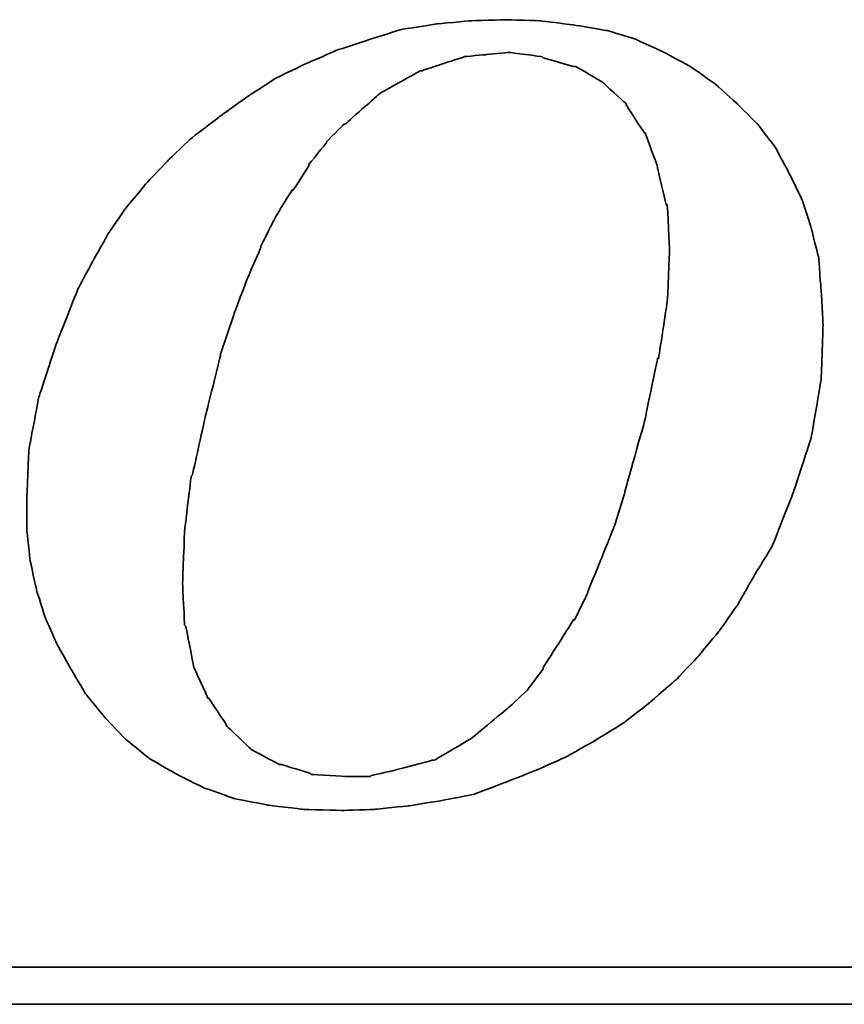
# Model space of a CAD drawing. Header units: millimetres. Extents: x 350 to 654, y 434 to 536.
# Tile 40 of 48: x 581.93 to 585.44, y 463.09 to 467.27. Entities that reach past the tile are written whole.
import ezdxf

# ---------------------------------------------------------------- set-up
doc = ezdxf.new("R2010")
doc.units = ezdxf.units.MM
doc.header["$LTSCALE"] = 0.15
doc.layers.add('DIM', color=4, linetype='CONTINUOUS')
doc.layers.add('layer 1', color=7, linetype='CONTINUOUS')

# ---------------------------------------------------------------- blocks, each defined once
blk = doc.blocks.new('TBI MOTION logo(完整正式版)')
at = {"layer": 'layer 1', "color": 22, "lineweight": 35}
for points, knots in [([(35.79625, -6.98375), (35.79625, -6.98375), (36.23125, -7.43875), (36.23125, -7.43875), (36.23125, -7.43875), (36.23125, -7.43875), (36.75625, -7.87125), (36.75625, -7.87125), (36.75625, -7.87125), (36.75625, -7.87125), (37.33125, -8.20375), (37.33125, -8.20375), (37.33125, -8.20375), (37.33125, -8.20375), (37.95625, -8.51875), (37.95625, -8.51875), (37.95625, -8.51875), (37.95625, -8.51875), (38.62625, -8.75875), (38.62625, -8.75875), (38.62625, -8.75875), (38.62625, -8.75875), (39.37125, -8.90375), (39.37125, -8.90375), (39.37125, -8.90375), (39.37125, -8.90375), (40.14125, -8.99875), (40.14125, -8.99875), (40.14125, -8.99875), (40.14125, -8.99875), (41.02625, -9.02375), (41.02625, -9.02375), (41.02625, -9.02375), (41.02625, -9.02375), (41.74625, -8.99875), (41.74625, -8.99875), (41.74625, -8.99875), (41.74625, -8.99875), (42.46625, -8.92375), (42.46625, -8.92375), (42.46625, -8.92375), (42.46625, -8.92375), (43.21125, -8.80625), (43.21125, -8.80625), (43.21125, -8.80625), (43.21125, -8.80625), (43.93125, -8.66375), (43.93125, -8.66375), (43.93125, -8.66375), (43.93125, -8.66375), (44.62625, -8.39875), (44.62625, -8.39875), (44.62625, -8.39875), (44.62625, -8.39875), (45.29625, -8.13375), (45.29625, -8.13375), (45.29625, -8.13375), (45.29625, -8.13375), (45.94625, -7.84375), (45.94625, -7.84375), (45.94625, -7.84375), (45.94625, -7.84375), (46.61625, -7.46375), (46.61625, -7.46375), (46.61625, -7.46375), (46.61625, -7.46375), (47.24125, -7.07875), (47.24125, -7.07875), (47.24125, -7.07875), (47.24125, -7.07875), (47.81625, -6.62375), (47.81625, -6.62375), (47.81625, -6.62375), (47.81625, -6.62375), (48.36875, -6.14375), (48.36875, -6.14375), (48.36875, -6.14375), (48.36875, -6.14375), (48.84625, -5.64125), (48.84625, -5.64125), (48.84625, -5.64125), (48.84625, -5.64125), (49.32625, -5.06375), (49.32625, -5.06375), (49.32625, -5.06375), (49.32625, -5.06375), (49.71125, -4.51374), (49.71125, -4.51374), (49.71125, -4.51374), (49.71125, -4.51374), (50.09625, -3.83874), (50.09625, -3.83874), (50.09625, -3.83874), (50.09625, -3.83874), (50.48125, -3.21374), (50.48125, -3.21374), (50.48125, -3.21374), (50.48125, -3.21374), (50.96125, -1.99125), (50.96125, -1.99125), (50.96125, -1.99125), (50.96125, -1.99125), (51.34375, -0.81875), (51.34375, -0.81875), (51.34375, -0.81875), (51.34375, -0.81875), (51.56125, 0.45624), (51.56125, 0.45624), (51.56125, 0.45624), (51.56125, 0.45624), (51.60625, 1.67624), (51.60625, 1.67624), (51.60625, 1.67624), (51.60625, 1.67624), (51.56125, 2.44625), (51.56125, 2.44625), (51.56125, 2.44625), (51.56125, 2.44625), (51.51125, 3.14125), (51.51125, 3.14125), (51.51125, 3.14125), (51.51125, 3.14125), (51.34375, 3.81125), (51.34375, 3.81125), (51.34375, 3.81125), (51.34375, 3.81125), (51.15125, 4.41125), (51.15125, 4.41125), (51.15125, 4.41125), (51.15125, 4.41125), (50.86125, 5.01125), (50.86125, 5.01125), (50.86125, 5.01125), (50.86125, 5.01125), (50.55125, 5.58875), (50.55125, 5.58875), (50.55125, 5.58875), (50.55125, 5.58875), (50.16625, 6.09125), (50.16625, 6.09125), (50.16625, 6.09125), (50.16625, 6.09125), (49.71125, 6.54875), (49.71125, 6.54875), (49.71125, 6.54875), (49.71125, 6.54875), (49.23125, 6.98125), (49.23125, 6.98125), (49.23125, 6.98125), (49.23125, 6.98125), (48.67875, 7.36625), (48.67875, 7.36625), (48.67875, 7.36625), (48.67875, 7.36625), (48.10375, 7.67625), (48.10375, 7.67625), (48.10375, 7.67625), (48.10375, 7.67625), (47.48125, 7.96375), (47.48125, 7.96375), (47.48125, 7.96375), (47.48125, 7.96375), (46.85625, 8.15625), (46.85625, 8.15625), (46.85625, 8.15625), (46.85625, 8.15625), (46.13625, 8.27624), (46.13625, 8.27624), (46.13625, 8.27624), (46.13625, 8.27624), (45.39125, 8.37125), (45.39125, 8.37125), (45.39125, 8.37125), (45.39125, 8.37125), (44.62625, 8.39624), (44.62625, 8.39624), (44.62625, 8.39624), (44.62625, 8.39624), (43.83625, 8.37125), (43.83625, 8.37125), (43.83625, 8.37125), (43.83625, 8.37125), (43.09125, 8.30125), (43.09125, 8.30125), (43.09125, 8.30125), (43.09125, 8.30125), (42.32125, 8.18125), (42.32125, 8.18125), (42.32125, 8.18125), (42.32125, 8.18125), (41.62875, 7.96375), (41.62875, 7.96375), (41.62875, 7.96375), (41.62875, 7.96375), (40.90625, 7.72625), (40.90625, 7.72625), (40.90625, 7.72625), (40.90625, 7.72625), (40.23624, 7.43625), (40.23624, 7.43625), (40.23624, 7.43625), (40.23624, 7.43625), (39.54124, 7.10125), (39.54124, 7.10125), (39.54124, 7.10125), (39.54124, 7.10125), (38.91625, 6.69125), (38.91625, 6.69125), (38.91625, 6.69125), (38.91625, 6.69125), (38.31625, 6.26125), (38.31625, 6.26125), (38.31625, 6.26125), (38.31625, 6.26125), (37.69125, 5.78125), (37.69125, 5.78125), (37.69125, 5.78125), (37.69125, 5.78125), (37.18625, 5.30125), (37.18625, 5.30125), (37.18625, 5.30125), (37.18625, 5.30125), (36.70625, 4.79624), (36.70625, 4.79624), (36.70625, 4.79624), (36.70625, 4.79624), (36.23125, 4.22125), (36.23125, 4.22125), (36.23125, 4.22125), (36.23125, 4.22125), (35.87124, 3.69375), (35.87124, 3.69375), (35.87124, 3.69375), (35.87124, 3.69375), (35.53125, 3.09125), (35.53125, 3.09125), (35.53125, 3.09125), (35.53125, 3.09125), (35.19875, 2.47125), (35.19875, 2.47125), (35.19875, 2.47125), (35.19875, 2.47125), (34.71625, 1.24625), (34.71625, 1.24625), (34.71625, 1.24625), (34.71625, 1.24625), (34.33125, 0.06874), (34.33125, 0.06874), (34.33125, 0.06874), (34.33125, 0.06874), (34.11625, -1.07875), (34.11625, -1.07875), (34.11625, -1.07875), (34.11625, -1.07875), (34.07125, -2.15875), (34.07125, -2.15875), (34.07125, -2.15875), (34.07125, -2.15875), (34.07125, -2.85375), (34.07125, -2.85375), (34.07125, -2.85375), (34.07125, -2.85375), (34.14125, -3.50375), (34.14125, -3.50375), (34.14125, -3.50375), (34.14125, -3.50375), (34.28625, -4.17375), (34.28625, -4.17375), (34.28625, -4.17375), (34.28625, -4.17375), (34.47625, -4.77624), (34.47625, -4.77624), (34.47625, -4.77624), (34.47625, -4.77624), (34.71625, -5.32625), (34.71625, -5.32625), (34.71625, -5.32625), (34.71625, -5.32625), (35.05375, -5.92875), (35.05375, -5.92875), (35.05375, -5.92875), (35.05375, -5.92875), (35.36375, -6.45375), (35.36375, -6.45375), (35.36375, -6.45375), (35.36375, -6.45375), (35.79625, -6.98375), (35.79625, -6.98375)], [0, 0, 0, 0, 0.01388889, 0.01388889, 0.01388889, 0.0138889, 0.02777778, 0.02777778, 0.02777778, 0.02777779, 0.04166667, 0.04166667, 0.04166667, 0.04166668, 0.05555556, 0.05555556, 0.05555556, 0.05555557, 0.06944444, 0.06944444, 0.06944444, 0.06944445, 0.08333333, 0.08333333, 0.08333333, 0.08333334, 0.09722222, 0.09722222, 0.09722222, 0.09722223, 0.11111111, 0.11111111, 0.11111111, 0.11111112, 0.125, 0.125, 0.125, 0.12500001, 0.13888889, 0.13888889, 0.13888889, 0.1388889, 0.15277778, 0.15277778, 0.15277778, 0.15277779, 0.16666667, 0.16666667, 0.16666667, 0.16666668, 0.18055556, 0.18055556, 0.18055556, 0.18055557, 0.19444444, 0.19444444, 0.19444444, 0.19444445, 0.20833333, 0.20833333, 0.20833333, 0.20833334, 0.22222222, 0.22222222, 0.22222222, 0.22222223, 0.23611111, 0.23611111, 0.23611111, 0.23611112, 0.25, 0.25, 0.25, 0.25000001, 0.26388889, 0.26388889, 0.26388889, 0.2638889, 0.27777778, 0.27777778, 0.27777778, 0.27777779, 0.29166667, 0.29166667, 0.29166667, 0.29166668, 0.30555556, 0.30555556, 0.30555556, 0.30555557, 0.31944444, 0.31944444, 0.31944444, 0.31944445, 0.33333333, 0.33333333, 0.33333333, 0.33333334, 0.34722222, 0.34722222, 0.34722222, 0.34722223, 0.36111111, 0.36111111, 0.36111111, 0.36111112, 0.375, 0.375, 0.375, 0.37500001, 0.38888889, 0.38888889, 0.38888889, 0.3888889, 0.40277778, 0.40277778, 0.40277778, 0.40277779, 0.41666667, 0.41666667, 0.41666667, 0.41666668, 0.43055556, 0.43055556, 0.43055556, 0.43055557, 0.44444444, 0.44444444, 0.44444444, 0.44444445, 0.45833333, 0.45833333, 0.45833333, 0.45833334, 0.47222222, 0.47222222, 0.47222222, 0.47222223, 0.48611111, 0.48611111, 0.48611111, 0.48611112, 0.5, 0.5, 0.5, 0.50000001, 0.51388889, 0.51388889, 0.51388889, 0.5138889, 0.52777778, 0.52777778, 0.52777778, 0.52777779, 0.54166667, 0.54166667, 0.54166667, 0.54166668, 0.55555556, 0.55555556, 0.55555556, 0.55555557, 0.56944444, 0.56944444, 0.56944444, 0.56944445, 0.58333333, 0.58333333, 0.58333333, 0.58333334, 0.59722222, 0.59722222, 0.59722222, 0.59722223, 0.61111111, 0.61111111, 0.61111111, 0.61111112, 0.625, 0.625, 0.625, 0.62500001, 0.63888889, 0.63888889, 0.63888889, 0.6388889, 0.65277778, 0.65277778, 0.65277778, 0.65277779, 0.66666667, 0.66666667, 0.66666667, 0.66666668, 0.68055556, 0.68055556, 0.68055556, 0.68055557, 0.69444444, 0.69444444, 0.69444444, 0.69444445, 0.70833333, 0.70833333, 0.70833333, 0.70833334, 0.72222222, 0.72222222, 0.72222222, 0.72222223, 0.73611111, 0.73611111, 0.73611111, 0.73611112, 0.75, 0.75, 0.75, 0.75000001, 0.76388889, 0.76388889, 0.76388889, 0.7638889, 0.77777778, 0.77777778, 0.77777778, 0.77777779, 0.79166667, 0.79166667, 0.79166667, 0.79166668, 0.80555556, 0.80555556, 0.80555556, 0.80555557, 0.81944444, 0.81944444, 0.81944444, 0.81944445, 0.83333333, 0.83333333, 0.83333333, 0.83333334, 0.84722222, 0.84722222, 0.84722222, 0.84722223, 0.86111111, 0.86111111, 0.86111111, 0.86111112, 0.875, 0.875, 0.875, 0.87500001, 0.88888889, 0.88888889, 0.88888889, 0.8888889, 0.90277778, 0.90277778, 0.90277778, 0.90277779, 0.91666667, 0.91666667, 0.91666667, 0.91666668, 0.93055556, 0.93055556, 0.93055556, 0.93055557, 0.94444444, 0.94444444, 0.94444444, 0.94444445, 0.95833333, 0.95833333, 0.95833333, 0.95833334, 0.97222222, 0.97222222, 0.97222222, 0.97222223, 0.98611111, 0.98611111, 0.98611111, 0.98611112, 1, 1, 1, 1]), ([(38.33875, 1.03124), (38.33875, 1.03124), (38.62625, 1.89625), (38.62625, 1.89625), (38.62625, 1.89625), (38.62625, 1.89625), (38.91625, 2.66375), (38.91625, 2.66375), (38.91625, 2.66375), (38.91625, 2.66375), (39.22625, 3.38125), (39.22625, 3.38125), (39.22625, 3.38125), (39.22625, 3.38125), (39.22625, 3.40624), (39.22625, 3.40624), (39.22625, 3.40624), (39.22625, 3.40624), (39.56124, 4.07624), (39.56124, 4.07624), (39.56124, 4.07624), (39.56124, 4.07624), (39.92125, 4.65125), (39.92125, 4.65125), (39.92125, 4.65125), (39.92125, 4.65125), (39.94625, 4.65125), (39.94625, 4.65125), (39.94625, 4.65125), (39.94625, 4.65125), (40.28125, 5.17875), (40.28125, 5.17875), (40.28125, 5.17875), (40.28125, 5.17875), (40.28125, 5.20375), (40.28125, 5.20375), (40.28125, 5.20375), (40.28125, 5.20375), (40.66875, 5.68625), (40.66875, 5.68625), (40.66875, 5.68625), (40.66875, 5.68625), (40.66875, 5.70625), (40.66875, 5.70625), (40.66875, 5.70625), (40.66875, 5.70625), (41.05124, 6.09125), (41.05124, 6.09125), (41.05124, 6.09125), (41.05124, 6.09125), (41.07625, 6.09125), (41.07625, 6.09125), (41.07625, 6.09125), (41.07625, 6.09125), (41.84125, 6.76625), (41.84125, 6.76625), (41.84125, 6.76625), (41.84125, 6.76625), (41.86625, 6.78625), (41.86625, 6.78625), (41.86625, 6.78625), (41.86625, 6.78625), (42.73125, 7.26624), (42.73125, 7.26624), (42.73125, 7.26624), (42.73125, 7.26624), (42.75625, 7.26624), (42.75625, 7.26624), (42.75625, 7.26624), (42.75625, 7.26624), (43.18625, 7.41125), (43.18625, 7.41125), (43.18625, 7.41125), (43.18625, 7.41125), (43.64125, 7.55625), (43.64125, 7.55625), (43.64125, 7.55625), (43.64125, 7.55625), (43.66625, 7.55625), (43.66625, 7.55625), (43.66625, 7.55625), (43.66625, 7.55625), (43.69125, 7.58124), (43.69125, 7.58124), (43.69125, 7.58124), (43.69125, 7.58124), (44.19125, 7.62625), (44.19125, 7.62625), (44.19125, 7.62625), (44.19125, 7.62625), (44.67125, 7.67625), (44.67125, 7.67625), (44.67125, 7.67625), (44.67125, 7.67625), (44.69625, 7.67625), (44.69625, 7.67625), (44.69625, 7.67625), (44.69625, 7.67625), (45.41875, 7.58124), (45.41875, 7.58124), (45.41875, 7.58124), (45.41875, 7.58124), (45.44125, 7.55625), (45.44125, 7.55625), (45.44125, 7.55625), (45.44125, 7.55625), (46.11125, 7.36625), (46.11125, 7.36625), (46.11125, 7.36625), (46.11125, 7.36625), (46.13625, 7.36625), (46.13625, 7.36625), (46.13625, 7.36625), (46.13625, 7.36625), (46.15875, 7.36625), (46.15875, 7.36625), (46.15875, 7.36625), (46.15875, 7.36625), (46.73625, 7.02624), (46.73625, 7.02624), (46.73625, 7.02624), (46.73625, 7.02624), (46.76125, 7.00624), (46.76125, 7.00624), (46.76125, 7.00624), (46.76125, 7.00624), (47.24125, 6.57124), (47.24125, 6.57124), (47.24125, 6.57124), (47.24125, 6.57124), (47.26625, 6.54875), (47.26625, 6.54875), (47.26625, 6.54875), (47.26625, 6.54875), (47.26625, 6.52375), (47.26625, 6.52375), (47.26625, 6.52375), (47.26625, 6.52375), (47.67375, 5.89875), (47.67375, 5.89875), (47.67375, 5.89875), (47.67375, 5.89875), (47.69625, 5.89875), (47.69625, 5.89875), (47.69625, 5.89875), (47.69625, 5.89875), (47.69625, 5.87625), (47.69625, 5.87625), (47.69625, 5.87625), (47.69625, 5.87625), (47.96125, 5.15625), (47.96125, 5.15625), (47.96125, 5.15625), (47.96125, 5.15625), (47.96125, 5.13125), (47.96125, 5.13125), (47.96125, 5.13125), (47.96125, 5.13125), (48.15125, 4.31875), (48.15125, 4.31875), (48.15125, 4.31875), (48.15125, 4.31875), (48.17625, 4.31875), (48.17625, 4.31875), (48.17625, 4.31875), (48.17625, 4.31875), (48.17625, 4.29125), (48.17625, 4.29125), (48.17625, 4.29125), (48.17625, 4.29125), (48.22625, 3.33125), (48.22625, 3.33125), (48.22625, 3.33125), (48.22625, 3.33125), (48.22625, 3.30875), (48.22625, 3.30875), (48.22625, 3.30875), (48.22625, 3.30875), (48.17625, 2.20624), (48.17625, 2.20624), (48.17625, 2.20624), (48.17625, 2.20624), (48.17625, 2.18124), (48.17625, 2.18124), (48.17625, 2.18124), (48.17625, 2.18124), (47.98375, 0.93624), (47.98375, 0.93624), (47.98375, 0.93624), (47.98375, 0.93624), (47.96125, 0.93624), (47.96125, 0.93624), (47.96125, 0.93624), (47.96125, 0.93624), (47.67375, -0.45874), (47.67375, -0.45874), (47.67375, -0.45874), (47.67375, -0.45874), (47.24125, -1.99125), (47.24125, -1.99125), (47.24125, -1.99125), (47.24125, -1.99125), (47.24125, -2.01874), (47.24125, -2.01874), (47.24125, -2.01874), (47.24125, -2.01874), (47.00125, -2.78375), (47.00125, -2.78375), (47.00125, -2.78375), (47.00125, -2.78375), (46.71125, -3.50375), (46.71125, -3.50375), (46.71125, -3.50375), (46.71125, -3.50375), (46.42625, -4.19875), (46.42625, -4.19875), (46.42625, -4.19875), (46.42625, -4.19875), (46.42625, -4.22375), (46.42625, -4.22375), (46.42625, -4.22375), (46.42625, -4.22375), (46.13625, -4.82374), (46.13625, -4.82374), (46.13625, -4.82374), (46.13625, -4.82374), (46.11125, -4.82374), (46.11125, -4.82374), (46.11125, -4.82374), (46.11125, -4.82374), (45.77625, -5.35125), (45.77625, -5.35125), (45.77625, -5.35125), (45.77625, -5.35125), (45.44125, -5.87875), (45.44125, -5.87875), (45.44125, -5.87875), (45.44125, -5.87875), (45.44125, -5.90375), (45.44125, -5.90375), (45.44125, -5.90375), (45.44125, -5.90375), (45.10625, -6.35875), (45.10625, -6.35875), (45.10625, -6.35875), (45.10625, -6.35875), (45.08125, -6.38375), (45.08125, -6.38375), (45.08125, -6.38375), (45.08125, -6.38375), (44.69625, -6.74375), (44.69625, -6.74375), (44.69625, -6.74375), (44.69625, -6.74375), (43.88375, -7.41625), (43.88375, -7.41625), (43.88375, -7.41625), (43.88375, -7.41625), (43.85625, -7.43875), (43.85625, -7.43875), (43.85625, -7.43875), (43.85625, -7.43875), (43.04125, -7.91875), (43.04125, -7.91875), (43.04125, -7.91875), (43.04125, -7.91875), (43.01625, -7.91875), (43.01625, -7.91875), (43.01625, -7.91875), (43.01625, -7.91875), (42.99625, -7.91875), (42.99625, -7.91875), (42.99625, -7.91875), (42.99625, -7.91875), (42.08125, -8.15875), (42.08125, -8.15875), (42.08125, -8.15875), (42.08125, -8.15875), (41.65125, -8.25625), (41.65125, -8.25625), (41.65125, -8.25625), (41.65125, -8.25625), (41.62875, -8.27875), (41.62875, -8.27875), (41.62875, -8.27875), (41.62875, -8.27875), (41.60125, -8.27875), (41.60125, -8.27875), (41.60125, -8.27875), (41.60125, -8.27875), (41.12125, -8.27875), (41.12125, -8.27875), (41.12125, -8.27875), (41.12125, -8.27875), (40.35624, -8.23125), (40.35624, -8.23125), (40.35624, -8.23125), (40.35624, -8.23125), (40.33125, -8.23125), (40.33125, -8.23125), (40.33125, -8.23125), (40.33125, -8.23125), (40.30625, -8.20375), (40.30625, -8.20375), (40.30625, -8.20375), (40.30625, -8.20375), (39.68375, -8.01375), (39.68375, -8.01375), (39.68375, -8.01375), (39.68375, -8.01375), (39.66124, -8.01375), (39.66124, -8.01375), (39.66124, -8.01375), (39.66124, -8.01375), (39.63625, -8.01375), (39.63625, -8.01375), (39.63625, -8.01375), (39.63625, -8.01375), (39.01125, -7.67875), (39.01125, -7.67875), (39.01125, -7.67875), (39.01125, -7.67875), (38.98875, -7.65375), (38.98875, -7.65375), (38.98875, -7.65375), (38.98875, -7.65375), (38.48625, -7.17375), (38.48625, -7.17375), (38.48625, -7.17375), (38.48625, -7.17375), (38.45875, -7.14875), (38.45875, -7.14875), (38.45875, -7.14875), (38.45875, -7.14875), (38.45875, -7.12875), (38.45875, -7.12875), (38.45875, -7.12875), (38.45875, -7.12875), (38.07625, -6.54875), (38.07625, -6.54875), (38.07625, -6.54875), (38.07625, -6.54875), (38.05125, -6.54875), (38.05125, -6.54875), (38.05125, -6.54875), (38.05125, -6.54875), (38.05125, -6.52875), (38.05125, -6.52875), (38.05125, -6.52875), (38.05125, -6.52875), (37.74125, -5.85375), (37.74125, -5.85375), (37.74125, -5.85375), (37.74125, -5.85375), (37.74125, -5.82875), (37.74125, -5.82875), (37.74125, -5.82875), (37.74125, -5.82875), (37.57375, -4.96875), (37.57375, -4.96875), (37.57375, -4.96875), (37.57375, -4.96875), (37.54625, -4.94375), (37.54625, -4.94375), (37.54625, -4.94375), (37.54625, -4.94375), (37.50125, -4.03375), (37.50125, -4.03375), (37.50125, -4.03375), (37.50125, -4.03375), (37.50125, -4.00875), (37.50125, -4.00875), (37.50125, -4.00875), (37.50125, -4.00875), (37.54625, -2.85375), (37.54625, -2.85375), (37.54625, -2.85375), (37.54625, -2.85375), (37.69125, -1.65875), (37.69125, -1.65875), (37.69125, -1.65875), (37.69125, -1.65875), (37.71624, -1.63375), (37.71624, -1.63375), (37.71624, -1.63375), (37.71624, -1.63375), (38.00375, -0.33875), (38.00375, -0.33875), (38.00375, -0.33875), (38.00375, -0.33875), (38.33875, 1.00624), (38.33875, 1.00624), (38.33875, 1.00624), (38.33875, 1.00624), (38.33875, 1.03124), (38.33875, 1.03124)], [0, 0, 0, 0, 0.01010101, 0.01010101, 0.01010101, 0.01010102, 0.02020202, 0.02020202, 0.02020202, 0.02020203, 0.03030303, 0.03030303, 0.03030303, 0.03030304, 0.04040404, 0.04040404, 0.04040404, 0.04040405, 0.05050505, 0.05050505, 0.05050505, 0.05050506, 0.06060606, 0.06060606, 0.06060606, 0.06060607, 0.07070707, 0.07070707, 0.07070707, 0.07070708, 0.08080808, 0.08080808, 0.08080808, 0.08080809, 0.09090909, 0.09090909, 0.09090909, 0.0909091, 0.1010101, 0.1010101, 0.1010101, 0.10101011, 0.11111111, 0.11111111, 0.11111111, 0.11111112, 0.12121212, 0.12121212, 0.12121212, 0.12121213, 0.13131313, 0.13131313, 0.13131313, 0.13131314, 0.14141414, 0.14141414, 0.14141414, 0.14141415, 0.15151515, 0.15151515, 0.15151515, 0.15151516, 0.16161616, 0.16161616, 0.16161616, 0.16161617, 0.17171717, 0.17171717, 0.17171717, 0.17171718, 0.18181818, 0.18181818, 0.18181818, 0.18181819, 0.19191919, 0.19191919, 0.19191919, 0.1919192, 0.2020202, 0.2020202, 0.2020202, 0.20202021, 0.21212121, 0.21212121, 0.21212121, 0.21212122, 0.22222222, 0.22222222, 0.22222222, 0.22222223, 0.23232323, 0.23232323, 0.23232323, 0.23232324, 0.24242424, 0.24242424, 0.24242424, 0.24242425, 0.25252525, 0.25252525, 0.25252525, 0.25252526, 0.26262626, 0.26262626, 0.26262626, 0.26262627, 0.27272727, 0.27272727, 0.27272727, 0.27272728, 0.28282828, 0.28282828, 0.28282828, 0.28282829, 0.29292929, 0.29292929, 0.29292929, 0.2929293, 0.3030303, 0.3030303, 0.3030303, 0.30303031, 0.31313131, 0.31313131, 0.31313131, 0.31313132, 0.32323232, 0.32323232, 0.32323232, 0.32323233, 0.33333333, 0.33333333, 0.33333333, 0.33333334, 0.34343434, 0.34343434, 0.34343434, 0.34343435, 0.35353535, 0.35353535, 0.35353535, 0.35353536, 0.36363636, 0.36363636, 0.36363636, 0.36363637, 0.37373737, 0.37373737, 0.37373737, 0.37373738, 0.38383838, 0.38383838, 0.38383838, 0.38383839, 0.39393939, 0.39393939, 0.39393939, 0.3939394, 0.4040404, 0.4040404, 0.4040404, 0.40404041, 0.41414141, 0.41414141, 0.41414141, 0.41414142, 0.42424242, 0.42424242, 0.42424242, 0.42424243, 0.43434343, 0.43434343, 0.43434343, 0.43434344, 0.44444444, 0.44444444, 0.44444444, 0.44444445, 0.45454545, 0.45454545, 0.45454545, 0.45454546, 0.46464646, 0.46464646, 0.46464646, 0.46464647, 0.47474747, 0.47474747, 0.47474747, 0.47474748, 0.48484848, 0.48484848, 0.48484848, 0.48484849, 0.49494949, 0.49494949, 0.49494949, 0.4949495, 0.50505051, 0.50505051, 0.50505051, 0.50505052, 0.51515152, 0.51515152, 0.51515152, 0.51515153, 0.52525253, 0.52525253, 0.52525253, 0.52525254, 0.53535354, 0.53535354, 0.53535354, 0.53535355, 0.54545455, 0.54545455, 0.54545455, 0.54545456, 0.55555556, 0.55555556, 0.55555556, 0.55555557, 0.56565657, 0.56565657, 0.56565657, 0.56565658, 0.57575758, 0.57575758, 0.57575758, 0.57575759, 0.58585859, 0.58585859, 0.58585859, 0.5858586, 0.5959596, 0.5959596, 0.5959596, 0.59595961, 0.60606061, 0.60606061, 0.60606061, 0.60606062, 0.61616162, 0.61616162, 0.61616162, 0.61616163, 0.62626263, 0.62626263, 0.62626263, 0.62626264, 0.63636364, 0.63636364, 0.63636364, 0.63636365, 0.64646465, 0.64646465, 0.64646465, 0.64646466, 0.65656566, 0.65656566, 0.65656566, 0.65656567, 0.66666667, 0.66666667, 0.66666667, 0.66666668, 0.67676768, 0.67676768, 0.67676768, 0.67676769, 0.68686869, 0.68686869, 0.68686869, 0.6868687, 0.6969697, 0.6969697, 0.6969697, 0.69696971, 0.70707071, 0.70707071, 0.70707071, 0.70707072, 0.71717172, 0.71717172, 0.71717172, 0.71717173, 0.72727273, 0.72727273, 0.72727273, 0.72727274, 0.73737374, 0.73737374, 0.73737374, 0.73737375, 0.74747475, 0.74747475, 0.74747475, 0.74747476, 0.75757576, 0.75757576, 0.75757576, 0.75757577, 0.76767677, 0.76767677, 0.76767677, 0.76767678, 0.77777778, 0.77777778, 0.77777778, 0.77777779, 0.78787879, 0.78787879, 0.78787879, 0.7878788, 0.7979798, 0.7979798, 0.7979798, 0.79797981, 0.80808081, 0.80808081, 0.80808081, 0.80808082, 0.81818182, 0.81818182, 0.81818182, 0.81818183, 0.82828283, 0.82828283, 0.82828283, 0.82828284, 0.83838384, 0.83838384, 0.83838384, 0.83838385, 0.84848485, 0.84848485, 0.84848485, 0.84848486, 0.85858586, 0.85858586, 0.85858586, 0.85858587, 0.86868687, 0.86868687, 0.86868687, 0.86868688, 0.87878788, 0.87878788, 0.87878788, 0.87878789, 0.88888889, 0.88888889, 0.88888889, 0.8888889, 0.8989899, 0.8989899, 0.8989899, 0.89898991, 0.90909091, 0.90909091, 0.90909091, 0.90909092, 0.91919192, 0.91919192, 0.91919192, 0.91919193, 0.92929293, 0.92929293, 0.92929293, 0.92929294, 0.93939394, 0.93939394, 0.93939394, 0.93939395, 0.94949495, 0.94949495, 0.94949495, 0.94949496, 0.95959596, 0.95959596, 0.95959596, 0.95959597, 0.96969697, 0.96969697, 0.96969697, 0.96969698, 0.97979798, 0.97979798, 0.97979798, 0.97979799, 0.98989899, 0.98989899, 0.98989899, 0.989899, 1, 1, 1, 1]), ([(75.90875, -9.47875), (75.90875, -9.47875), (75.90875, -12.28625), (75.90875, -12.28625), (75.90875, -12.28625), (75.90875, -12.28625), (75.90875, -12.47875), (75.90875, -12.47875), (75.90875, -12.47875), (75.90875, -12.47875), (75.71625, -12.47875), (75.71625, -12.47875), (75.71625, -12.47875), (75.71625, -12.47875), (-88.32875, -12.47875), (-88.32875, -12.47875), (-88.32875, -12.47875), (-88.32875, -12.47875), (-88.32875, -13.29375), (-88.32875, -13.29375), (-88.32875, -13.29375), (-88.32875, -13.29375), (82.89125, -13.29375), (82.89125, -13.29375), (82.89125, -13.29375), (82.89125, -13.29375), (75.90875, -9.47875), (75.90875, -9.47875)], [0, 0, 0, 0, 0.14285714, 0.14285714, 0.14285714, 0.14285715, 0.28571429, 0.28571429, 0.28571429, 0.2857143, 0.42857143, 0.42857143, 0.42857143, 0.42857144, 0.57142857, 0.57142857, 0.57142857, 0.57142858, 0.71428571, 0.71428571, 0.71428571, 0.71428572, 0.85714286, 0.85714286, 0.85714286, 0.85714287, 1, 1, 1, 1])]:
    blk.add_open_spline(points, degree=3, knots=knots, dxfattribs=at)

msp = doc.modelspace()

# ---------------------------------------------------------------- block references
at = {"layer": 'DIM', "color": 7, "xscale": 0.1927795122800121, "yscale": 0.1927795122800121, "zscale": 0.1927795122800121}
msp.add_blockref('TBI MOTION logo(完整正式版)', (575.3964, 465.6495), dxfattribs=at)

doc.saveas('drawing.dxf')
